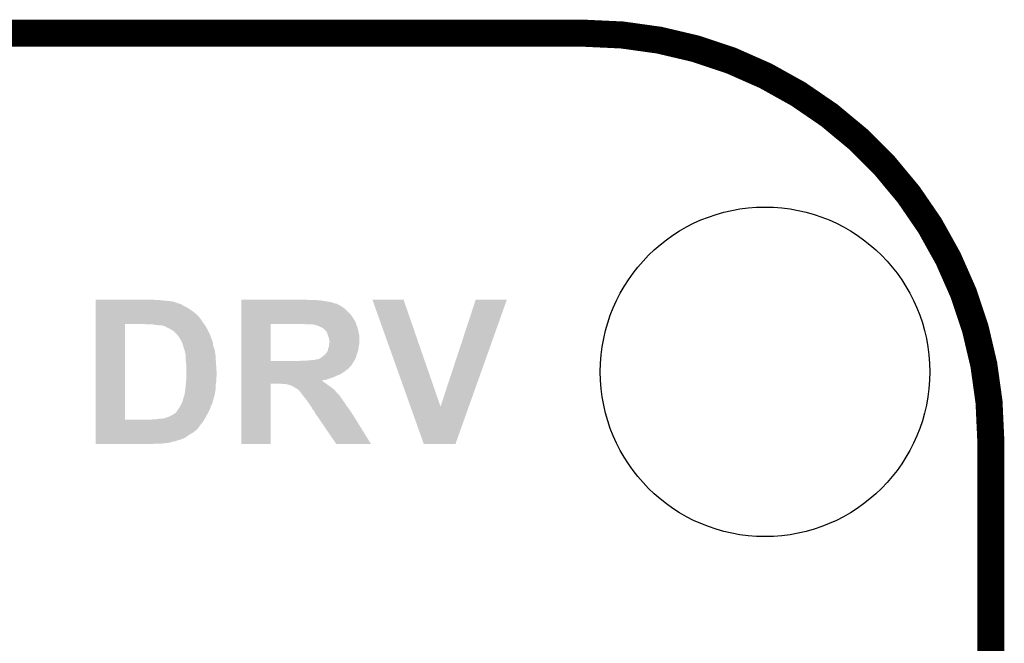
# Model space of a CAD drawing. Extents: x -0.05 to 0.95, y -0.15 to 0.98.
# Tile 30 of 30: x 0.73 to 0.95, y 0.84 to 0.98. Entities that reach past the tile are written whole.
import ezdxf

# ---------------------------------------------------------------- set-up
doc = ezdxf.new("R2010")
doc.units = 0
doc.layers.get('0').update_dxf_attribs({"linetype": 'CONTINUOUS'})
for name, color, linetype in [('GESTURE_CLICK_V102_GKO', 5, 'CONTINUOUS'), ('GESTURE_CLICK_V102_GTO', 14, 'CONTINUOUS'), ('GESTURE_CLICK_V102_GTS', 12, 'CONTINUOUS')]:
    doc.layers.add(name, color=color, linetype=linetype)

# ---------------------------------------------------------------- blocks, each defined once
blk = doc.blocks.new('ROUND_20')
blk.add_circle((0, 0), 0.0365)

msp = doc.modelspace()

# ---------------------------------------------------------------- linework, layer by layer
at = {"layer": 'GESTURE_CLICK_V102_GKO', "const_width": 0.006}
for points in [[(0.04, 0.975), (0.86, 0.975)], [(0.95, -0.05), (0.95, 0.885)]]:
    msp.add_lwpolyline(points, dxfattribs=at)
msp.add_lwpolyline([(0.95, 0.885, 0.414214), (0.86, 0.975)], format="xyb", dxfattribs=at)
at = {"layer": 'GESTURE_CLICK_V102_GTO'}
for points in [[(0.7517, 0.9159), (0.7517, 0.916), (0.7649, 0.9159), (0.7645, 0.916)], [(0.7517, 0.9156), (0.7517, 0.9159), (0.7687, 0.9156), (0.7657, 0.9159)], [(0.7517, 0.9153), (0.7517, 0.9156), (0.7696, 0.9153), (0.7687, 0.9156)], [(0.7517, 0.9152), (0.7517, 0.9153), (0.7698, 0.9152), (0.7697, 0.9153)], [(0.7517, 0.9153), (0.7517, 0.9153), (0.7697, 0.9153), (0.7696, 0.9153)], [(0.7517, 0.915), (0.7517, 0.9152), (0.7706, 0.915), (0.77, 0.9152)], [(0.7517, 0.9152), (0.7517, 0.9152), (0.77, 0.9152), (0.7698, 0.9152)], [(0.7517, 0.9146), (0.7517, 0.915), (0.7712, 0.9146), (0.7706, 0.915)], [(0.7517, 0.9142), (0.7517, 0.9146), (0.772, 0.9142), (0.7712, 0.9146)], [(0.7517, 0.9137), (0.7517, 0.9142), (0.7728, 0.9137), (0.772, 0.9142)], [(0.784, 0.9159), (0.784, 0.916), (0.7988, 0.9159), (0.7984, 0.916)], [(0.784, 0.9158), (0.784, 0.9159), (0.8016, 0.9158), (0.8004, 0.9159)], [(0.784, 0.9156), (0.784, 0.9158), (0.8029, 0.9156), (0.8016, 0.9158)], [(0.784, 0.9154), (0.784, 0.9156), (0.804, 0.9154), (0.8029, 0.9156)], [(0.784, 0.9152), (0.784, 0.9154), (0.8045, 0.9152), (0.804, 0.9154)], [(0.784, 0.9151), (0.784, 0.9152), (0.805, 0.9151), (0.8045, 0.9152)], [(0.784, 0.9149), (0.784, 0.9151), (0.8054, 0.9149), (0.8051, 0.9151)], [(0.784, 0.9151), (0.784, 0.9151), (0.8051, 0.9151), (0.805, 0.9151)], [(0.784, 0.9147), (0.784, 0.9149), (0.8058, 0.9147), (0.8054, 0.9149)], [(0.784, 0.9144), (0.784, 0.9147), (0.8063, 0.9144), (0.8058, 0.9147)], [(0.784, 0.914), (0.784, 0.9144), (0.8069, 0.914), (0.8063, 0.9144)], [(0.784, 0.9128), (0.784, 0.914), (0.8081, 0.9128), (0.8069, 0.914)], [(0.82144, 0.8923), (0.813, 0.916), (0.8281, 0.8923), (0.8199, 0.916)], [(0.813, 0.916), (0.813, 0.916), (0.8199, 0.916), (0.813, 0.916)], [(0.8281, 0.8923), (0.8359, 0.916), (0.83436, 0.8923), (0.8428, 0.916)], [(0.8359, 0.916), (0.8359, 0.916), (0.8428, 0.916), (0.8359, 0.916)], [(0.7517, 0.9131), (0.7517, 0.9137), (0.7736, 0.9131), (0.7728, 0.9137)], [(0.7517, 0.9124), (0.7517, 0.9131), (0.7744, 0.9124), (0.7736, 0.9131)], [(0.7517, 0.9123), (0.7517, 0.9124), (0.7745, 0.9123), (0.7744, 0.9124)], [(0.7517, 0.912), (0.7517, 0.9123), (0.7747, 0.912), (0.7745, 0.9123)], [(0.7517, 0.9115), (0.7517, 0.912), (0.7751, 0.9115), (0.7747, 0.912)], [(0.784, 0.912), (0.784, 0.9128), (0.8087, 0.912), (0.8081, 0.9128)], [(0.784, 0.9119), (0.784, 0.912), (0.8087, 0.9119), (0.8087, 0.912)], [(0.784, 0.9118), (0.784, 0.9119), (0.8088, 0.9118), (0.8087, 0.9119)], [(0.7517, 0.9109), (0.7517, 0.9115), (0.7755, 0.9109), (0.7751, 0.9115)], [(0.7517, 0.9106), (0.7517, 0.9109), (0.77571, 0.9106), (0.7755, 0.9109)], [(0.7517, 0.8894), (0.7517, 0.9106), (0.7582, 0.8894), (0.7582, 0.9106)], [(0.763, 0.9105), (0.7624, 0.9106), (0.77579, 0.9105), (0.77571, 0.9106)], [(0.7649, 0.9104), (0.7644, 0.9105), (0.77586, 0.9104), (0.77579, 0.9105)], [(0.7657, 0.9103), (0.7652, 0.9104), (0.77593, 0.9103), (0.77586, 0.9104)], [(0.76665, 0.9102), (0.7663, 0.9103), (0.776, 0.9102), (0.77593, 0.9103)], [(0.767, 0.9101), (0.76665, 0.9102), (0.77606, 0.9101), (0.776, 0.9102)], [(0.7675, 0.9098), (0.767, 0.9101), (0.77622, 0.9098), (0.77606, 0.9101)], [(0.768, 0.9096), (0.7675, 0.9098), (0.77633, 0.9096), (0.77622, 0.9098)], [(0.784, 0.9116), (0.784, 0.9118), (0.8089, 0.9116), (0.8088, 0.9118)], [(0.784, 0.9112), (0.784, 0.9116), (0.8092, 0.9112), (0.8089, 0.9116)], [(0.784, 0.9106), (0.784, 0.9112), (0.8094, 0.9106), (0.8092, 0.9112)], [(0.784, 0.9024), (0.784, 0.9106), (0.7905, 0.9024), (0.7905, 0.9106)], [(0.7983, 0.9105), (0.7978, 0.9106), (0.80944, 0.9105), (0.8094, 0.9106)], [(0.8001, 0.9104), (0.8, 0.9105), (0.80947, 0.9104), (0.80944, 0.9105)], [(0.8007, 0.9103), (0.8002, 0.9104), (0.80951, 0.9103), (0.80947, 0.9104)], [(0.8012, 0.9101), (0.8007, 0.9103), (0.80959, 0.9101), (0.80951, 0.9103)], [(0.8018, 0.9098), (0.8012, 0.9101), (0.8097, 0.9098), (0.80959, 0.9101)], [(0.802, 0.9097), (0.8018, 0.9098), (0.80973, 0.9097), (0.8097, 0.9098)], [(0.8022, 0.9095), (0.802, 0.9097), (0.80978, 0.9095), (0.80973, 0.9097)], [(0.7685, 0.9093), (0.768, 0.9096), (0.7765, 0.9093), (0.77633, 0.9096)], [(0.7691, 0.9089), (0.7685, 0.9093), (0.7767, 0.9089), (0.7765, 0.9093)], [(0.7697, 0.9083), (0.7691, 0.9089), (0.777, 0.9083), (0.7767, 0.9089)], [(0.7701, 0.9078), (0.7697, 0.9083), (0.77718, 0.9078), (0.777, 0.9083)], [(0.77046, 0.9072), (0.7701, 0.9078), (0.7774, 0.9072), (0.77718, 0.9078)], [(0.8025, 0.9093), (0.8022, 0.9095), (0.80983, 0.9093), (0.80978, 0.9095)], [(0.8026, 0.9092), (0.8025, 0.9093), (0.80985, 0.9092), (0.80983, 0.9093)], [(0.8026, 0.9091), (0.8026, 0.9092), (0.80988, 0.9091), (0.80985, 0.9092)], [(0.8027, 0.909), (0.8026, 0.9091), (0.8099, 0.909), (0.80988, 0.9091)], [(0.8029, 0.9088), (0.8027, 0.909), (0.80994, 0.9088), (0.8099, 0.909)], [(0.8031, 0.9083), (0.8029, 0.9088), (0.81004, 0.9083), (0.80994, 0.9088)], [(0.80317, 0.908), (0.8031, 0.9083), (0.8101, 0.908), (0.81004, 0.9083)], [(0.8032, 0.9079), (0.80317, 0.908), (0.8101, 0.9079), (0.8101, 0.908)], [(0.8034, 0.9075), (0.8032, 0.9079), (0.8101, 0.9075), (0.8101, 0.9079)], [(0.8034, 0.9071), (0.8034, 0.9075), (0.8101, 0.9071), (0.8101, 0.9075)], [(0.77052, 0.9071), (0.77046, 0.9072), (0.7775, 0.9071), (0.7774, 0.9072)], [(0.77064, 0.9069), (0.77052, 0.9071), (0.7775, 0.9069), (0.7775, 0.9071)], [(0.7707, 0.9068), (0.77064, 0.9069), (0.77755, 0.9068), (0.7775, 0.9069)], [(0.77074, 0.9067), (0.7707, 0.9068), (0.7776, 0.9067), (0.77755, 0.9068)], [(0.77086, 0.9064), (0.77074, 0.9067), (0.7777, 0.9064), (0.7776, 0.9067)], [(0.7709, 0.9063), (0.77086, 0.9064), (0.7777, 0.9063), (0.7777, 0.9064)], [(0.771, 0.906), (0.7709, 0.9063), (0.7777, 0.906), (0.7777, 0.9063)], [(0.7711, 0.9057), (0.771, 0.906), (0.77778, 0.9057), (0.7777, 0.906)], [(0.7711, 0.9056), (0.7711, 0.9057), (0.7778, 0.9056), (0.77778, 0.9057)], [(0.77129, 0.9051), (0.7711, 0.9056), (0.778, 0.9051), (0.7778, 0.9056)], [(0.8032, 0.9052), (0.8034, 0.9056), (0.80993, 0.9052), (0.80998, 0.9056)], [(0.8035, 0.9068), (0.8034, 0.9071), (0.8101, 0.9068), (0.8101, 0.9071)], [(0.8034, 0.9061), (0.8035, 0.9066), (0.8101, 0.9061), (0.8101, 0.9066)], [(0.8034, 0.9058), (0.8034, 0.9061), (0.81, 0.9058), (0.8101, 0.9061)], [(0.8034, 0.9056), (0.8034, 0.9058), (0.80998, 0.9056), (0.81, 0.9058)], [(0.8035, 0.9066), (0.8035, 0.9068), (0.8101, 0.9066), (0.8101, 0.9068)], [(0.7714, 0.9048), (0.77129, 0.9051), (0.77806, 0.9048), (0.778, 0.9051)], [(0.77144, 0.9046), (0.7714, 0.9048), (0.7781, 0.9046), (0.77806, 0.9048)], [(0.7716, 0.9039), (0.77144, 0.9046), (0.77822, 0.9039), (0.7781, 0.9046)], [(0.7716, 0.9034), (0.7716, 0.9039), (0.7783, 0.9034), (0.77822, 0.9039)], [(0.7716, 0.903), (0.7716, 0.9034), (0.7783, 0.903), (0.7783, 0.9034)], [(0.8014, 0.903), (0.8016, 0.9031), (0.8093, 0.903), (0.80933, 0.9031)], [(0.8016, 0.9031), (0.8022, 0.9036), (0.80933, 0.9031), (0.80948, 0.9036)], [(0.8022, 0.9036), (0.8025, 0.9038), (0.80948, 0.9036), (0.80954, 0.9038)], [(0.8025, 0.9038), (0.80265, 0.904), (0.80954, 0.9038), (0.8096, 0.904)], [(0.80265, 0.904), (0.8028, 0.9042), (0.8096, 0.904), (0.80967, 0.9042)], [(0.8028, 0.9042), (0.8029, 0.9043), (0.80967, 0.9042), (0.8097, 0.9043)], [(0.8029, 0.9043), (0.803, 0.9045), (0.8097, 0.9043), (0.80977, 0.9045)], [(0.803, 0.9045), (0.8032, 0.9048), (0.80977, 0.9045), (0.80987, 0.9048)], [(0.8032, 0.9049), (0.8032, 0.9052), (0.8099, 0.9049), (0.80993, 0.9052)], [(0.8032, 0.9048), (0.8032, 0.9049), (0.80987, 0.9048), (0.8099, 0.9049)], [(0.77163, 0.9027), (0.7716, 0.903), (0.7783, 0.9027), (0.7783, 0.903)], [(0.7717, 0.902), (0.77163, 0.9027), (0.77835, 0.902), (0.7783, 0.9027)], [(0.77179, 0.9013), (0.7717, 0.902), (0.7784, 0.9013), (0.77835, 0.902)], [(0.7718, 0.9012), (0.77179, 0.9013), (0.77841, 0.9012), (0.7784, 0.9013)], [(0.7718, 0.8997), (0.7718, 0.9012), (0.7785, 0.8997), (0.77841, 0.9012)], [(0.784, 0.9015), (0.784, 0.9024), (0.8084, 0.9015), (0.80894, 0.9024)], [(0.784, 0.9024), (0.784, 0.9024), (0.7967, 0.9024), (0.7905, 0.9024)], [(0.784, 0.9011), (0.784, 0.9015), (0.808, 0.9011), (0.8084, 0.9015)], [(0.784, 0.901), (0.784, 0.9011), (0.808, 0.901), (0.808, 0.9011)], [(0.784, 0.9008), (0.784, 0.901), (0.8078, 0.9008), (0.8079, 0.901)], [(0.784, 0.901), (0.784, 0.901), (0.8079, 0.901), (0.808, 0.901)], [(0.7967, 0.9024), (0.7977, 0.9025), (0.80894, 0.9024), (0.809, 0.9025)], [(0.7986, 0.9025), (0.7996, 0.9026), (0.809, 0.9025), (0.80906, 0.9026)], [(0.8, 0.9026), (0.8008, 0.9028), (0.80906, 0.9026), (0.80918, 0.9028)], [(0.801, 0.9028), (0.8014, 0.903), (0.80918, 0.9028), (0.8093, 0.903)], [(0.7718, 0.899), (0.7718, 0.8997), (0.7785, 0.899), (0.7785, 0.8997)], [(0.7718, 0.8987), (0.7718, 0.899), (0.7784, 0.8987), (0.7785, 0.899)], [(0.784, 0.9007), (0.784, 0.9008), (0.8076, 0.9007), (0.8078, 0.9008)], [(0.784, 0.9005), (0.784, 0.9007), (0.8074, 0.9005), (0.8076, 0.9007)], [(0.784, 0.9003), (0.784, 0.9005), (0.8071, 0.9003), (0.8074, 0.9005)], [(0.784, 0.9), (0.784, 0.9003), (0.8068, 0.9), (0.8071, 0.9003)], [(0.784, 0.8998), (0.784, 0.9), (0.8064, 0.8998), (0.8068, 0.9)], [(0.784, 0.8995), (0.784, 0.8998), (0.806, 0.8995), (0.8064, 0.8998)], [(0.784, 0.8991), (0.784, 0.8995), (0.805, 0.8991), (0.806, 0.8995)], [(0.784, 0.8988), (0.784, 0.8991), (0.8044, 0.8988), (0.805, 0.8991)], [(0.784, 0.8984), (0.784, 0.8988), (0.8032, 0.8984), (0.8044, 0.8988)], [(0.7716, 0.8965), (0.77168, 0.8973), (0.7783, 0.8965), (0.7783, 0.8973)], [(0.77168, 0.8973), (0.7717, 0.8975), (0.7783, 0.8973), (0.77834, 0.8975)], [(0.7717, 0.8975), (0.77172, 0.8978), (0.77834, 0.8975), (0.7784, 0.8978)], [(0.77172, 0.8978), (0.7718, 0.8987), (0.7784, 0.8978), (0.7784, 0.8987)], [(0.784, 0.8982), (0.784, 0.8984), (0.8025, 0.8982), (0.8032, 0.8984)], [(0.784, 0.8981), (0.784, 0.8982), (0.80174, 0.8981), (0.8025, 0.8982)], [(0.784, 0.8979), (0.784, 0.8981), (0.802, 0.8979), (0.8018, 0.8981)], [(0.784, 0.8981), (0.784, 0.8981), (0.8018, 0.8981), (0.80174, 0.8981)], [(0.784, 0.8976), (0.784, 0.8979), (0.8024, 0.8976), (0.802, 0.8979)], [(0.784, 0.8974), (0.784, 0.8976), (0.80273, 0.8974), (0.8024, 0.8976)], [(0.784, 0.884), (0.784, 0.8974), (0.7905, 0.884), (0.7905, 0.8974)], [(0.784, 0.8974), (0.784, 0.8974), (0.7905, 0.8974), (0.7925, 0.8974)], [(0.7932, 0.8973), (0.7925, 0.8974), (0.8029, 0.8973), (0.80273, 0.8974)], [(0.7942, 0.8972), (0.7937, 0.8973), (0.80302, 0.8972), (0.8029, 0.8973)], [(0.7946, 0.8971), (0.7942, 0.8972), (0.80315, 0.8971), (0.80302, 0.8972)], [(0.7948, 0.897), (0.7946, 0.8971), (0.80327, 0.897), (0.80315, 0.8971)], [(0.79515, 0.8969), (0.795, 0.897), (0.8034, 0.8969), (0.80327, 0.897)], [(0.7953, 0.8968), (0.79515, 0.8969), (0.80355, 0.8968), (0.8034, 0.8969)], [(0.7957, 0.8966), (0.7953, 0.8968), (0.80385, 0.8966), (0.80355, 0.8968)], [(0.79585, 0.8965), (0.7957, 0.8966), (0.804, 0.8965), (0.80385, 0.8966)], [(0.7712, 0.8945), (0.7713, 0.8947), (0.77794, 0.8945), (0.77799, 0.8947)], [(0.7712, 0.8942), (0.7712, 0.8945), (0.77785, 0.8942), (0.77794, 0.8945)], [(0.7713, 0.8947), (0.7714, 0.895), (0.77799, 0.8947), (0.77807, 0.895)], [(0.7714, 0.895), (0.77141, 0.8951), (0.77807, 0.895), (0.7781, 0.8951)], [(0.77141, 0.8951), (0.7715, 0.8957), (0.7781, 0.8951), (0.7782, 0.8957)], [(0.7715, 0.8957), (0.77158, 0.8963), (0.7782, 0.8957), (0.7783, 0.8963)], [(0.77158, 0.8963), (0.7716, 0.8965), (0.7783, 0.8963), (0.7783, 0.8965)], [(0.796, 0.8964), (0.79585, 0.8965), (0.80412, 0.8964), (0.804, 0.8965)], [(0.7964, 0.8962), (0.796, 0.8964), (0.80436, 0.8962), (0.80412, 0.8964)], [(0.7966, 0.896), (0.7964, 0.8962), (0.8046, 0.896), (0.80436, 0.8962)], [(0.7969, 0.8957), (0.7966, 0.896), (0.80485, 0.8957), (0.8046, 0.896)], [(0.7971, 0.8954), (0.7969, 0.8957), (0.8051, 0.8954), (0.80485, 0.8957)], [(0.7973, 0.8952), (0.7971, 0.8954), (0.8053, 0.8952), (0.8051, 0.8954)], [(0.79759, 0.8948), (0.7973, 0.8952), (0.8057, 0.8948), (0.8053, 0.8952)], [(0.7978, 0.8945), (0.79759, 0.8948), (0.8059, 0.8945), (0.8057, 0.8948)], [(0.79806, 0.8942), (0.7978, 0.8945), (0.8061, 0.8942), (0.8059, 0.8945)], [(0.7701, 0.8918), (0.7703, 0.8922), (0.77703, 0.8918), (0.77717, 0.8922)], [(0.7703, 0.8922), (0.77054, 0.8926), (0.77717, 0.8922), (0.7773, 0.8926)], [(0.77054, 0.8926), (0.7706, 0.8927), (0.7773, 0.8926), (0.7774, 0.8927)], [(0.7706, 0.8927), (0.77065, 0.8928), (0.7774, 0.8927), (0.7775, 0.8928)], [(0.77065, 0.8928), (0.7707, 0.8929), (0.7775, 0.8928), (0.7775, 0.8929)], [(0.7707, 0.8929), (0.7709, 0.8933), (0.7775, 0.8929), (0.77761, 0.8933)], [(0.7709, 0.8933), (0.7711, 0.8941), (0.77761, 0.8933), (0.77783, 0.8941)], [(0.7711, 0.8941), (0.7712, 0.8942), (0.77783, 0.8941), (0.77785, 0.8942)], [(0.7984, 0.8938), (0.79806, 0.8942), (0.80639, 0.8938), (0.8061, 0.8942)], [(0.7986, 0.8935), (0.7984, 0.8938), (0.8066, 0.8935), (0.80639, 0.8938)], [(0.79887, 0.8931), (0.7986, 0.8935), (0.8069, 0.8931), (0.8066, 0.8935)], [(0.799, 0.8929), (0.79887, 0.8931), (0.80702, 0.8929), (0.8069, 0.8931)], [(0.79921, 0.8926), (0.799, 0.8929), (0.8072, 0.8926), (0.80702, 0.8929)], [(0.7995, 0.8922), (0.79921, 0.8926), (0.80752, 0.8922), (0.8072, 0.8926)], [(0.79955, 0.8921), (0.7995, 0.8922), (0.8076, 0.8921), (0.80752, 0.8922)], [(0.8244, 0.884), (0.82144, 0.8923), (0.8314, 0.884), (0.83436, 0.8923)], [(0.7678, 0.89), (0.7686, 0.8904), (0.7761, 0.89), (0.77632, 0.8904)], [(0.7686, 0.8904), (0.7691, 0.8907), (0.77632, 0.8904), (0.77649, 0.8907)], [(0.7691, 0.8907), (0.76937, 0.8909), (0.77649, 0.8907), (0.7766, 0.8909)], [(0.76937, 0.8909), (0.7695, 0.891), (0.7766, 0.8909), (0.77665, 0.891)], [(0.7695, 0.8911), (0.7697, 0.8912), (0.7767, 0.8911), (0.77675, 0.8912)], [(0.7695, 0.891), (0.7695, 0.8911), (0.77665, 0.891), (0.7767, 0.8911)], [(0.7697, 0.8912), (0.7698, 0.8915), (0.77675, 0.8912), (0.7769, 0.8915)], [(0.7698, 0.8915), (0.77, 0.8917), (0.7769, 0.8915), (0.777, 0.8917)], [(0.77, 0.8917), (0.7701, 0.8918), (0.777, 0.8917), (0.77703, 0.8918)], [(0.7997, 0.8918), (0.79955, 0.8921), (0.8078, 0.8918), (0.8076, 0.8921)], [(0.7999, 0.8915), (0.7997, 0.8918), (0.808, 0.8915), (0.8078, 0.8918)], [(0.8001, 0.8913), (0.7999, 0.8915), (0.80813, 0.8913), (0.808, 0.8915)], [(0.8002, 0.8911), (0.8001, 0.8913), (0.80827, 0.8911), (0.80813, 0.8913)], [(0.8003, 0.891), (0.8002, 0.8911), (0.80833, 0.891), (0.80827, 0.8911)], [(0.8003, 0.8909), (0.8003, 0.891), (0.8084, 0.8909), (0.80833, 0.891)], [(0.80071, 0.8903), (0.8003, 0.8909), (0.8088, 0.8903), (0.8084, 0.8909)], [(0.805, 0.884), (0.80071, 0.8903), (0.8127, 0.884), (0.8088, 0.8903)], [(0.7517, 0.889), (0.7517, 0.8894), (0.7755, 0.889), (0.77574, 0.8894)], [(0.7517, 0.8894), (0.7517, 0.8894), (0.7639, 0.8894), (0.7582, 0.8894)], [(0.7517, 0.8872), (0.7517, 0.889), (0.7741, 0.8872), (0.7755, 0.889)], [(0.7639, 0.8894), (0.7645, 0.8895), (0.77574, 0.8894), (0.7758, 0.8895)], [(0.7651, 0.8895), (0.7658, 0.8896), (0.7758, 0.8895), (0.77586, 0.8896)], [(0.7664, 0.8896), (0.7669, 0.8897), (0.77586, 0.8896), (0.77592, 0.8897)], [(0.767, 0.8897), (0.7674, 0.8899), (0.77592, 0.8897), (0.77604, 0.8899)], [(0.7674, 0.8899), (0.7678, 0.89), (0.77604, 0.8899), (0.7761, 0.89)], [(0.7517, 0.8871), (0.7517, 0.8872), (0.774, 0.8871), (0.7741, 0.8872)], [(0.7517, 0.8869), (0.7517, 0.8871), (0.7737, 0.8869), (0.774, 0.8871)], [(0.7517, 0.8866), (0.7517, 0.8869), (0.7734, 0.8866), (0.7737, 0.8869)], [(0.7517, 0.8863), (0.7517, 0.8866), (0.7728, 0.8863), (0.7734, 0.8866)], [(0.7517, 0.8859), (0.7517, 0.8863), (0.7722, 0.8859), (0.7728, 0.8863)], [(0.7517, 0.8854), (0.7517, 0.8859), (0.7715, 0.8854), (0.7722, 0.8859)], [(0.7517, 0.885), (0.7517, 0.8854), (0.7705, 0.885), (0.7715, 0.8854)], [(0.7517, 0.8847), (0.7517, 0.885), (0.7695, 0.8847), (0.7705, 0.885)], [(0.7517, 0.8846), (0.7517, 0.8847), (0.7694, 0.8846), (0.7695, 0.8847)], [(0.7517, 0.8845), (0.7517, 0.8846), (0.7686, 0.8845), (0.7692, 0.8846)], [(0.7517, 0.8843), (0.7517, 0.8845), (0.768, 0.8843), (0.7686, 0.8845)], [(0.7517, 0.8842), (0.7517, 0.8843), (0.7672, 0.8842), (0.768, 0.8843)], [(0.7517, 0.8841), (0.7517, 0.8842), (0.7662, 0.8841), (0.7672, 0.8842)], [(0.7517, 0.884), (0.7517, 0.8841), (0.76381, 0.884), (0.7651, 0.8841)], [(0.7638, 0.884), (0.7517, 0.884), (0.7638, 0.884), (0.76381, 0.884)]]:
    msp.add_solid(points, dxfattribs=at)

# ---------------------------------------------------------------- block references
at = {"layer": 'GESTURE_CLICK_V102_GTS'}
msp.add_blockref('ROUND_20', (0.9, 0.9), dxfattribs=at)

doc.saveas('drawing.dxf')
